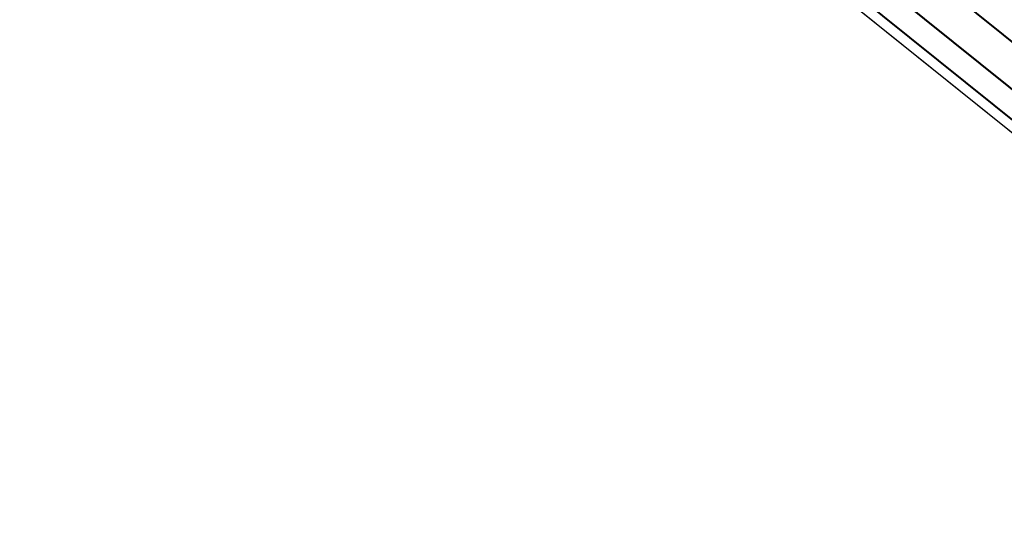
# Model space of a CAD drawing. Header units: millimetres. Extents: x 0 to 84100, y 0 to 59400.
# Tile 21 of 113: x 14091 to 14240, y 54130 to 54209. Entities that reach past the tile are written whole.
import ezdxf
from ezdxf.enums import TextEntityAlignment as Align

# ---------------------------------------------------------------- set-up
doc = ezdxf.new("R2010")
doc.units = ezdxf.units.MM
doc.layers.add('GRILLE', color=7, linetype='Continuous')
doc.layers.add('무대멀티박스', color=7, linetype='Continuous')
doc.styles.add('DALUS', font='GOTHIC.TTF')

msp = doc.modelspace()

# ---------------------------------------------------------------- texts
at = {"layer": '무대멀티박스', "color": 5, "linetype": 'Continuous', "style": 'DALUS'}
msp.add_text('Delay Speaker (each)', height=200, dxfattribs=at).set_placement((13151.415, 54039.209), align=Align.MIDDLE_LEFT)

# ---------------------------------------------------------------- meshes
at = {"layer": 'GRILLE', "color": 8}
mesh = msp.add_polymesh((2, 7), dxfattribs=at)
for k, corner in enumerate([(14283.071, 54208.625, 207.416), (14275.859, 54199.645, 175.475), (14269.861, 54192.176, 142.9), (14265.098, 54186.246, 109.808), (14261.589, 54181.876, 76.32), (14259.345, 54179.082, 42.555), (14258.374, 54177.873, 8.636), (13982.109, 54450.324, 207.416), (13974.897, 54441.344, 175.475), (13968.899, 54433.875, 142.9), (13964.137, 54427.945, 109.808), (13960.627, 54423.575, 76.32), (13958.383, 54420.78, 42.555), (13957.413, 54419.572, 8.636)]):
    mesh.set_mesh_vertex(divmod(k, 7), corner)
mesh = msp.add_polymesh((2, 7), dxfattribs=at)
for k, corner in enumerate([(14258.402, 54177.908, -8.857), (14259.372, 54179.116, -42.776), (14261.616, 54181.91, -76.541), (14265.126, 54186.281, -110.029), (14269.888, 54192.211, -143.121), (14275.886, 54199.679, -175.696), (14283.098, 54208.66, -207.637), (13957.44, 54419.606, -8.857), (13958.411, 54420.815, -42.776), (13960.655, 54423.609, -76.541), (13964.164, 54427.979, -110.029), (13968.927, 54433.909, -143.121), (13974.925, 54441.378, -175.696), (13982.137, 54450.358, -207.637)]):
    mesh.set_mesh_vertex(divmod(k, 7), corner)

doc.saveas('drawing.dxf')
